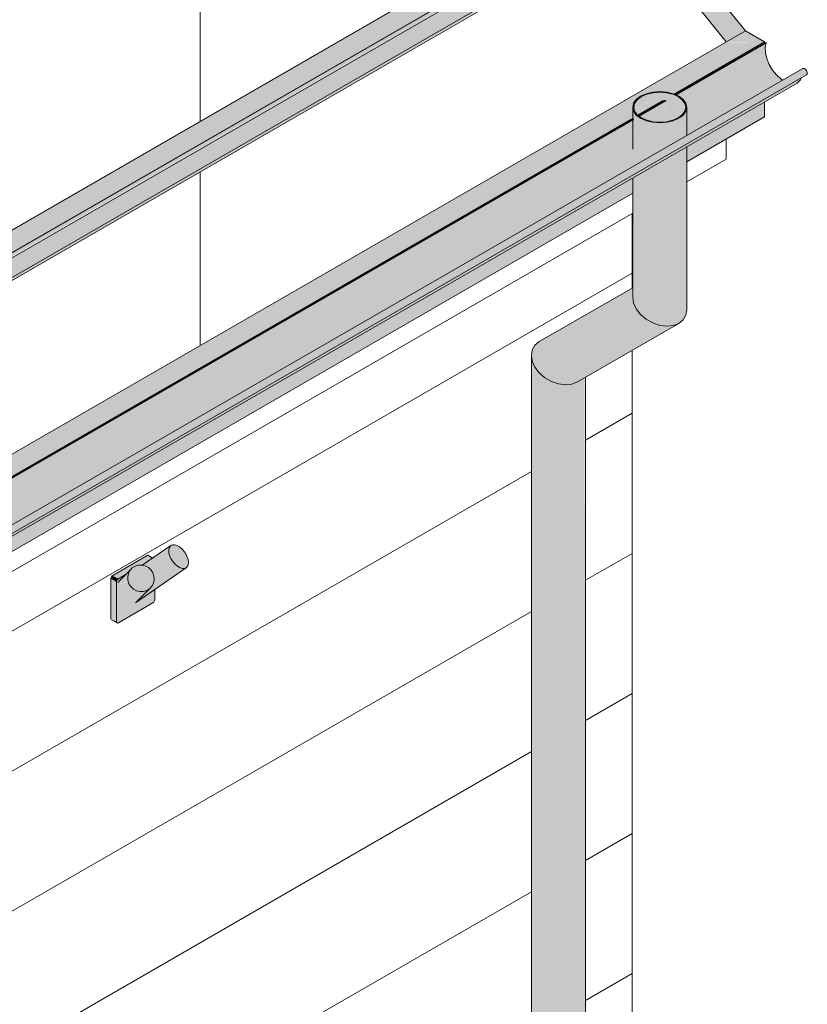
# Model space of a CAD drawing. Header units: centimetres. Extents: x 376 to 6517, y 1901 to 66534.
# Tile 33 of 115: x 6324 to 6470, y 53150 to 53332. Entities that reach past the tile are written whole.
import ezdxf

# ---------------------------------------------------------------- set-up
doc = ezdxf.new("R2010")
doc.units = ezdxf.units.CM
for name, color, linetype, lineweight in [('A-GENM', 7, 'Continuous', 5), ('A-ROOF', 7, 'Continuous', 5), ('A-ROOF-OTLN', 7, 'Continuous', 5), ('A-ROOF-PATT', 7, 'Continuous', 5), ('A-WALL', 7, 'Continuous', 35), ('A-WALL-PATT', 7, 'Continuous', 35), ('P-PIPE', 7, 'Continuous', 5)]:
    doc.layers.add(name, color=color, linetype=linetype, lineweight=lineweight)

# ---------------------------------------------------------------- blocks, each defined once
blk = doc.blocks.new('Uchwyt na flagę - Typ 1-9009511-_3D_')
at = {"layer": 'A-GENM', "true_color": 0x7f7f7f}
for points in [[(-797.79, 53228.92), (-793.9, 53231.6), (-794.67, 53232.64), (-795.06, 53233.78), (-795.06, 53234.34), (-794.92, 53234.76), (-794.96, 53234.85), (-799.88, 53231.37), (-799.01, 53231.05), (-798.57, 53230.7), (-798.18, 53230.22), (-797.9, 53229.62), (-797.8, 53229.16)], [(-792.51, 53230.8), (-791.87, 53230.93), (-791.77, 53230.99), (-791.55, 53231.29), (-791.45, 53232.09), (-791.55, 53232.6), (-791.84, 53233.35), (-792.61, 53234.39), (-793.55, 53235.06), (-794.32, 53235.18), (-794.41, 53235.17), (-794.74, 53235.01), (-794.96, 53234.7), (-795.07, 53234.28), (-794.96, 53233.39), (-794.67, 53232.64), (-793.9, 53231.6), (-792.96, 53230.93), (-792.57, 53230.82)], [(-804.38, 53228.9), (-802.86, 53229.86), (-801.76, 53230.93), (-801.29, 53231.22), (-800.37, 53231.41), (-799.87, 53231.51), (-798.55, 53232.37), (-798.15, 53232.65), (-799.1, 53233.18), (-805.44, 53229.51), (-804.73, 53229.11)], [(-798.15, 53232.65), (-798.03, 53232.73), (-798.98, 53233.23), (-799.05, 53233.18), (-798.73, 53232.99)], [(-804.15, 53227.09), (-802.65, 53228.74), (-802.59, 53229.66), (-802.35, 53230.25), (-802.26, 53230.43), (-803.88, 53228.53), (-804.13, 53227.35)], [(-800.41, 53226.53), (-799.48, 53226.63), (-799.14, 53226.74), (-798.62, 53227.05), (-798.13, 53227.65), (-797.83, 53228.43), (-797.79, 53228.92), (-797.9, 53229.62), (-798.21, 53230.27), (-798.65, 53230.77), (-799.25, 53231.17), (-799.81, 53231.36), (-800.37, 53231.41), (-800.85, 53231.35), (-801.32, 53231.21), (-801.91, 53230.8), (-802.35, 53230.25), (-802.62, 53229.51), (-802.68, 53229.24), (-802.52, 53228.22), (-802.35, 53227.84), (-801.76, 53227.13), (-801.33, 53226.84), (-801.03, 53226.68), (-800.47, 53226.54)], [(-801.19, 53224.53), (-799.77, 53225.46), (-792.1, 53230.82), (-792.51, 53230.8), (-792.96, 53230.93), (-793.9, 53231.6), (-797.79, 53228.92), (-797.83, 53228.43), (-797.96, 53227.98), (-798.2, 53227.52), (-800.56, 53225.12), (-801.01, 53224.67)], [(-804.73, 53220.94), (-804.73, 53228.29), (-805.79, 53228.9), (-805.79, 53221.55)], [(-804.73, 53228.29), (-804.63, 53228.64), (-804.47, 53228.95), (-805.53, 53229.45), (-805.78, 53229.01), (-805.69, 53228.84), (-804.75, 53228.3)], [(-804.38, 53220.74), (-797.96, 53224.5), (-797.66, 53225.12), (-797.66, 53226.92), (-801.67, 53224.28), (-802.28, 53224.24), (-802.92, 53224.47), (-803.36, 53224.84), (-803.69, 53225.31), (-804, 53226.08), (-804.13, 53226.83), (-804.12, 53227.43), (-804.01, 53228.07), (-803.63, 53228.99), (-803.45, 53229.24), (-803.36, 53229.49), (-804.38, 53228.9), (-804.73, 53228.07), (-804.73, 53220.94)], [(-802.11, 53224.2), (-801.3, 53224.47), (-800.95, 53224.73), (-798.62, 53227.05), (-799.48, 53226.63), (-800.21, 53226.53), (-800.47, 53226.54), (-801.33, 53226.84), (-801.76, 53227.13), (-802.17, 53227.56), (-802.52, 53228.22), (-802.64, 53228.6), (-804.15, 53227.09), (-803.94, 53225.86), (-803.63, 53225.19), (-803.25, 53224.72), (-802.92, 53224.47), (-802.45, 53224.27), (-802.15, 53224.21)], [(-804.68, 53220.76), (-804.73, 53220.94), (-805.78, 53221.45), (-805.74, 53221.38), (-804.72, 53220.78)]]:
    blk.add_hatch(color=8, dxfattribs=at).paths.add_polyline_path(points)
at = {"layer": 'A-GENM'}
for p, q in [((-794.68, 53235.05), (-800, 53231.38)), ((-805.44, 53229.51), (-799.07, 53233.19)), ((-799.5, 53231.72), (-799.97, 53231.44)), ((-798.01, 53232.75), (-798.82, 53233.21)), ((-801.99, 53230.74), (-804.51, 53228.22)), ((-801.22, 53224.46), (-791.84, 53230.94)), ((-805.79, 53221.55), (-805.79, 53228.9)), ((-804.73, 53228.29), (-804.73, 53220.94)), ((-803.07, 53229.66), (-804.38, 53228.9)), ((-800.97, 53224.69), (-798.46, 53227.2)), ((-797.66, 53225.02), (-797.66, 53226.95)), ((-804.38, 53220.74), (-798.01, 53224.41)), ((-805.69, 53221.32), (-804.63, 53220.71))]:
    blk.add_line(p, q, dxfattribs=at)
for points in [[(-792.61, 53234.39, 0), (-793.07, 53234.78, 0), (-793.55, 53235.06, 0), (-794.01, 53235.19, 0), (-794.41, 53235.17, 0), (-794.74, 53235.01, 0), (-794.96, 53234.7, 0), (-795.07, 53234.28, 0), (-795.06, 53233.78, 0), (-794.92, 53233.22, 0), (-794.67, 53232.64, 0), (-794.32, 53232.09, 0), (-793.9, 53231.6, 0)], [(-793.9, 53231.6, 0), (-793.44, 53231.21, 0), (-792.96, 53230.93, 0), (-792.51, 53230.8, 0), (-792.1, 53230.82, 0), (-791.77, 53230.99, 0), (-791.55, 53231.29, 0), (-791.44, 53231.71, 0), (-791.45, 53232.21, 0), (-791.59, 53232.77, 0), (-791.84, 53233.35, 0), (-792.19, 53233.9, 0), (-792.61, 53234.39, 0)], [(-799.07, 53233.19, 0), (-798.98, 53233.23, 0), (-798.9, 53233.24, 0)], [(-797.81, 53229.35, 0), (-798.01, 53229.96, 0), (-798.36, 53230.51, 0), (-798.84, 53230.95, 0), (-799.42, 53231.26, 0), (-800.04, 53231.41, 0), (-800.68, 53231.4, 0), (-801.29, 53231.22, 0), (-801.83, 53230.89, 0), (-802.26, 53230.43, 0), (-802.55, 53229.86, 0), (-802.68, 53229.24, 0), (-802.64, 53228.6, 0)], [(-805.79, 53228.9, 0), (-805.78, 53229.01, 0), (-805.74, 53229.13, 0), (-805.69, 53229.25, 0), (-805.61, 53229.36, 0), (-805.53, 53229.45, 0), (-805.44, 53229.51, 0)], [(-804.38, 53228.9, 0), (-804.47, 53228.84, 0), (-804.55, 53228.75, 0), (-804.63, 53228.64, 0), (-804.68, 53228.52, 0), (-804.72, 53228.4, 0), (-804.73, 53228.29, 0)], [(-802.64, 53228.6, 0), (-802.44, 53227.98, 0), (-802.09, 53227.43, 0), (-801.61, 53226.99, 0), (-801.04, 53226.68, 0), (-800.41, 53226.53, 0), (-799.77, 53226.54, 0), (-799.16, 53226.72, 0), (-798.62, 53227.05, 0), (-798.2, 53227.52, 0), (-797.91, 53228.08, 0), (-797.78, 53228.7, 0), (-797.81, 53229.35, 0)], [(-798.01, 53224.41, 0), (-797.92, 53224.48, 0), (-797.84, 53224.57, 0), (-797.76, 53224.68, 0), (-797.71, 53224.79, 0), (-797.67, 53224.91, 0), (-797.66, 53225.02, 0)], [(-805.74, 53221.38, 0), (-805.78, 53221.45, 0), (-805.79, 53221.55, 0)], [(-804.73, 53220.94, 0), (-804.72, 53220.84, 0), (-804.68, 53220.76, 0), (-804.63, 53220.71, 0), (-804.55, 53220.69, 0), (-804.47, 53220.7, 0), (-804.38, 53220.74, 0)]]:
    blk.add_polyline3d(points, dxfattribs=at)
blk = doc.blocks.new('Construction_Roof-Accessories_Lindab_SNO_KOTEGL - Construction_Roof-Accessories_Lindab_SNO-V73-_3D_')
at = {"layer": 'A-GENM', "true_color": 0x383e42}
for points in [[(-847.62, 53275.67), (-720.34, 53349.15), (-722.67, 53351.78), (-849.94, 53278.3), (-847.71, 53275.77)], [(-846.89, 53275.35), (-719.61, 53348.83), (-719.72, 53349.44), (-847, 53275.95), (-846.92, 53275.48)], [(-846.97, 53275.08), (-719.61, 53348.7), (-719.72, 53348.77), (-846.89, 53275.21), (-846.93, 53275.12)], [(-849.94, 53278.3), (-734.28, 53345.27), (-849.99, 53278.33), (-849.98, 53278.33)], [(-852.01, 53268.52), (-724.73, 53342.01), (-726.6, 53344.57), (-853.88, 53271.09), (-852.3, 53268.92)], [(-851.96, 53267.98), (-724.6, 53341.64), (-724.74, 53342), (-851.95, 53268.44), (-851.9, 53268.06), (-851.95, 53267.99)]]:
    blk.add_hatch(color=250, dxfattribs=at).paths.add_polyline_path(points)
at = {"layer": 'A-GENM', "color": 250, "true_color": 0x2a2a2a}
for p, q in [((-722.87, 53351.86), (-850.14, 53278.37)), ((-722.67, 53351.78), (-720.34, 53349.15)), ((-847.08, 53275.98), (-719.8, 53349.46)), ((-847, 53275.95), (-719.72, 53349.44)), ((-846.97, 53275.08), (-719.69, 53348.56)), ((-719.8, 53349.46), (-719.72, 53349.44)), ((-719.72, 53349.44), (-719.61, 53348.83)), ((-726.61, 53344.59), (-724.73, 53342.01)), ((-852.01, 53268.52), (-724.73, 53342.01)), ((-851.97, 53267.98), (-724.69, 53341.46)), ((-847.62, 53275.67), (-849.94, 53278.3)), ((-847, 53275.95), (-847.08, 53275.98)), ((-846.89, 53275.35), (-847, 53275.95)), ((-852.01, 53268.52), (-853.89, 53271.1))]:
    blk.add_line(p, q, dxfattribs=at)
for points in [[(-722.87, 53351.85, 0), (-722.83, 53351.87, 0), (-722.79, 53351.86, 0), (-722.75, 53351.85, 0), (-722.71, 53351.82, 0), (-722.67, 53351.78, 0)], [(-719.61, 53348.83, 0), (-719.61, 53348.75, 0), (-719.62, 53348.67, 0), (-719.65, 53348.61, 0), (-719.69, 53348.57, 0), (-719.69, 53348.56, 0)], [(-724.73, 53342.01, 0), (-724.67, 53341.92, 0), (-724.63, 53341.83, 0), (-724.61, 53341.73, 0), (-724.6, 53341.64, 0), (-724.61, 53341.57, 0), (-724.64, 53341.51, 0), (-724.68, 53341.46, 0), (-724.69, 53341.46, 0)], [(-849.94, 53278.3, 0), (-849.99, 53278.33, 0), (-850.03, 53278.36, 0), (-850.07, 53278.38, 0), (-850.11, 53278.38, 0), (-850.15, 53278.37, 0)], [(-846.97, 53275.08, 0), (-846.97, 53275.08, 0), (-846.93, 53275.12, 0), (-846.9, 53275.18, 0), (-846.89, 53275.26, 0), (-846.89, 53275.35, 0)], [(-851.97, 53267.98, 0), (-851.96, 53267.98, 0), (-851.92, 53268.02, 0), (-851.89, 53268.08, 0), (-851.88, 53268.16, 0), (-851.89, 53268.25, 0), (-851.91, 53268.34, 0), (-851.95, 53268.44, 0), (-852.01, 53268.52, 0)]]:
    blk.add_polyline3d(points, dxfattribs=at)
blk = doc.blocks.new('ARu Rura spustowa okrągła ___FK_04_0 - Na ziemię _φ10_-9218120-_3D_')
at = {"layer": 'P-PIPE', "true_color": 0x383e42}
h = blk.add_hatch(color=250, dxfattribs=at)
h.paths.add_polyline_path([(-704.26, 53313.25), (-702.25, 53313.52), (-701.76, 53313.64), (-700.73, 53314.1), (-699.73, 53314.97), (-699.42, 53315.42), (-699.26, 53316.14), (-699.46, 53316.93), (-700.1, 53317.71), (-701.15, 53318.37), (-702.26, 53318.76), (-703.02, 53318.93), (-704.26, 53319.03), (-706.02, 53318.82), (-707.19, 53318.45), (-708.12, 53317.93), (-708.63, 53317.53), (-709.1, 53316.86), (-709.22, 53315.95), (-708.95, 53315.19), (-708.32, 53314.5), (-707.57, 53314), (-706.53, 53313.58), (-704.92, 53313.3)])
h.paths.add_polyline_path([(-704.26, 53313.37), (-705.55, 53313.48), (-706.93, 53313.86), (-708.06, 53314.48), (-708.59, 53315), (-708.95, 53315.67), (-709.06, 53316.14), (-708.9, 53316.86), (-708.42, 53317.53), (-707.65, 53318.1), (-706.24, 53318.64), (-705.5, 53318.82), (-704.26, 53318.91), (-703.02, 53318.82), (-701.39, 53318.33), (-700.7, 53317.97), (-699.93, 53317.28), (-699.62, 53316.86), (-699.46, 53316.14), (-699.65, 53315.39), (-700.18, 53314.7), (-701.05, 53314.1), (-702.32, 53313.63), (-703.02, 53313.46), (-704.26, 53313.37)])
for points in [[(-708.89, 53315.41), (-708.39, 53316.1), (-707.65, 53316.65), (-707.65, 53318.1), (-708.59, 53317.28), (-708.9, 53316.86), (-709.04, 53316.03), (-708.9, 53315.42)], [(-702.32, 53313.63), (-701.76, 53313.78), (-700.73, 53314.29), (-699.93, 53315), (-699.62, 53315.42), (-699.46, 53316.14), (-699.65, 53316.89), (-700.18, 53317.58), (-701.05, 53318.18), (-702.28, 53318.64), (-703.02, 53318.82), (-704.26, 53318.91), (-705.55, 53318.8), (-706.93, 53318.42), (-707.65, 53318.1), (-707.65, 53316.65), (-706.66, 53317.09), (-705.5, 53317.36), (-703.6, 53317.41), (-703.6, 53317.22), (-703.32, 53317.39), (-703.07, 53317.34), (-703.35, 53316.44), (-703.15, 53315.2), (-702.33, 53313.64)], [(-721.72, 53264.78), (-720.38, 53264.95), (-718.85, 53265.66), (-701.33, 53275.89), (-702.18, 53275.69), (-703.25, 53275.64), (-704.44, 53275.84), (-705.65, 53276.28), (-706.93, 53277.07), (-707.8, 53277.82), (-708.72, 53279.14), (-709.09, 53279.96), (-709.26, 53281.78), (-709.38, 53282.68), (-726.54, 53272.77), (-727.44, 53271.93), (-727.84, 53271.25), (-728.01, 53270.23), (-727.84, 53269.13), (-727.34, 53268.03), (-726.54, 53266.99), (-725.37, 53266.02), (-724.2, 53265.37), (-722.96, 53264.95), (-721.72, 53264.78)], [(-727.84, 53075.98), (-726.9, 53076.1), (-725.51, 53076.5), (-723.01, 53077.46), (-720.51, 53078.62), (-719.47, 53079.19), (-719.47, 53265.3), (-720.61, 53264.89), (-721.72, 53264.78), (-723.01, 53264.95), (-724.3, 53265.4), (-725.51, 53266.1), (-726.54, 53266.99), (-727.44, 53268.26), (-727.84, 53269.13), (-728.01, 53269.51), (-728.01, 53076.1), (-727.88, 53076)], [(-719.47, 53079.19), (-718.13, 53080.16), (-718.01, 53080.38), (-718.13, 53266.08), (-719.47, 53265.3), (-719.47, 53079.46)]]:
    blk.add_hatch(color=250, dxfattribs=at).paths.add_polyline_path(points)
h = blk.add_hatch(color=250, dxfattribs=at)
h.paths.add_polyline_path([(-702.97, 53275.61), (-701.76, 53275.73), (-700.73, 53276.13), (-700.73, 53308), (-709.15, 53303.13), (-709.05, 53279.87), (-708.28, 53278.45), (-707.43, 53277.5), (-706.41, 53276.72), (-705.27, 53276.13), (-703.87, 53275.73), (-703.11, 53275.63)])
h.paths.add_polyline_path([(-706.17, 53306.93), (-700.73, 53310.08), (-700.73, 53314.1), (-702.33, 53313.5), (-702.97, 53313.35), (-704.97, 53313.31), (-705.55, 53313.35), (-706.93, 53313.72), (-708.2, 53314.4), (-708.73, 53314.89), (-709.12, 53315.54), (-709.26, 53315.94), (-709.15, 53314.02), (-709.09, 53313.94), (-709.06, 53313.9), (-709.12, 53313.11), (-708.99, 53310.96), (-708.59, 53309.31), (-707.8, 53307.93), (-707.61, 53307.73), (-706.68, 53307.07)])
h = blk.add_hatch(color=250, dxfattribs=at)
h.paths.add_polyline_path([(-700.73, 53276.13), (-699.93, 53276.78), (-699.42, 53277.74), (-699.26, 53278.83), (-699.26, 53308.84), (-700.73, 53308), (-700.73, 53276.39)])
h.paths.add_polyline_path([(-700.73, 53310.08), (-699.26, 53310.92), (-699.26, 53316.14), (-699.43, 53315.39), (-700.1, 53314.57), (-700.73, 53314.1), (-700.73, 53310.51)])
at = {"layer": 'P-PIPE'}
for p, q in [((-709.26, 53316.14), (-709.26, 53308.4)), ((-699.26, 53310.92), (-699.26, 53316.14)), ((-700.1, 53314.75), (-700.87, 53314.18)), ((-699.26, 53278.66), (-699.26, 53308.8)), ((-709.26, 53303.08), (-709.26, 53281.06)), ((-709.25, 53282.75), (-726.54, 53272.77)), ((-719.47, 53265.3), (-700.73, 53276.13)), ((-728.01, 53270.23), (-728.01, 53076.1)), ((-718.01, 53080.35), (-718.01, 53266.17))]:
    blk.add_line(p, q, dxfattribs=at)
for points in [[(-707.8, 53318.18, 0), (-708.59, 53317.58, 0), (-709.09, 53316.89, 0), (-709.26, 53316.14, 0), (-709.09, 53315.39, 0), (-708.59, 53314.7, 0), (-707.8, 53314.1, 0), (-706.76, 53313.64, 0), (-705.55, 53313.35, 0), (-704.26, 53313.25, 0), (-702.97, 53313.35, 0), (-701.76, 53313.64, 0), (-700.73, 53314.1, 0)], [(-700.87, 53314.18, 0), (-701.86, 53313.74, 0), (-703.02, 53313.46, 0), (-704.26, 53313.37, 0), (-705.5, 53313.46, 0), (-706.66, 53313.74, 0), (-707.65, 53314.18, 0), (-708.42, 53314.75, 0), (-708.9, 53315.42, 0), (-709.06, 53316.14, 0), (-708.9, 53316.86, 0), (-708.42, 53317.53, 0), (-707.65, 53318.1, 0)], [(-700.73, 53314.1, 0), (-699.93, 53314.7, 0), (-699.43, 53315.39, 0), (-699.26, 53316.14, 0), (-699.43, 53316.89, 0), (-699.93, 53317.58, 0), (-700.73, 53318.18, 0), (-701.76, 53318.64, 0), (-702.97, 53318.93, 0), (-704.26, 53319.03, 0), (-705.55, 53318.93, 0), (-706.76, 53318.64, 0), (-707.8, 53318.18, 0)], [(-707.65, 53318.1, 0), (-706.66, 53318.54, 0), (-705.5, 53318.82, 0), (-704.26, 53318.91, 0), (-703.02, 53318.82, 0), (-701.86, 53318.54, 0), (-700.87, 53318.1, 0), (-700.1, 53317.53, 0), (-699.62, 53316.86, 0), (-699.46, 53316.14, 0), (-699.62, 53315.42, 0), (-700.1, 53314.76, 0)], [(-709.26, 53281.06, 0), (-709.09, 53279.96, 0), (-708.59, 53278.85, 0), (-707.8, 53277.82, 0), (-706.76, 53276.92, 0), (-705.55, 53276.23, 0), (-704.26, 53275.78, 0), (-702.97, 53275.61, 0), (-701.76, 53275.73, 0), (-700.73, 53276.13, 0)], [(-700.73, 53276.13, 0), (-699.93, 53276.78, 0), (-699.43, 53277.65, 0), (-699.26, 53278.66, 0)], [(-726.54, 53272.77, 0), (-727.34, 53272.11, 0), (-727.84, 53271.25, 0), (-728.01, 53270.23, 0), (-727.84, 53269.13, 0), (-727.34, 53268.03, 0), (-726.54, 53266.99, 0), (-725.51, 53266.1, 0), (-724.3, 53265.4, 0), (-723.01, 53264.95, 0), (-721.72, 53264.78, 0), (-720.51, 53264.9, 0), (-719.47, 53265.3, 0)]]:
    blk.add_polyline3d(points, dxfattribs=at)

msp = doc.modelspace()

# ---------------------------------------------------------------- hatches: boundary and pattern name
at = {"layer": 'A-ROOF-OTLN', "true_color": 0x383e42}
h = msp.add_hatch(color=250, dxfattribs=at)
h.paths.add_polyline_path([(5660.3, 52865.08), (6437.66, 53313.94), (6437.6, 53314.02), (5660.15, 52865.16)])
h.paths.add_polyline_path([(6438.69, 53314.48), (6443.69, 53317.37), (6443.43, 53317.39), (6438.57, 53314.58)])
h.paths.add_polyline_path([(6445.5, 53318.41), (6462.18, 53328.04), (6462.03, 53328.13), (6445.34, 53318.49)])
h = msp.add_hatch(color=250, dxfattribs=at)
h.paths.add_polyline_path([(5665.39, 52857.63), (5666.14, 52858), (5666.64, 52858.7), (5666.82, 52859.16), (5666.95, 52860.01), (5667.08, 52860.06), (5667.29, 52860.25), (5667.29, 52860.36), (5667.29, 52860.47), (5681.32, 52868.57), (5681.02, 52868.84), (5680.57, 52869.77), (5680.4, 52871), (5680.4, 52873.16), (5680.6, 52873.95), (5681.25, 52874.73), (5682.01, 52875.26), (5683.21, 52875.73), (5684.41, 52875.97), (5685.41, 52876.04), (5687.41, 52875.78), (5688.27, 52875.5), (5689.05, 52875.12), (5689.78, 52874.54), (5690.4, 52873.82), (6440.58, 53306.93), (6439.82, 53307.23), (6438.95, 53307.93), (6438.16, 53309.31), (6437.76, 53310.99), (6437.64, 53312.13), (6437.66, 53313.89), (5660.3, 52865.08), (5660.15, 52863.85), (5660.32, 52862.64), (5660.52, 52861.94), (5660.91, 52861.01), (5661.55, 52859.95), (5662.34, 52859.02), (5662.99, 52858.42), (5663.86, 52857.9), (5664.7, 52857.64)])
h.paths.add_polyline_path([(5684.57, 52870.45), (5688.08, 52872.48), (5685.4, 52873.66), (5685.11, 52873.72), (5683.93, 52874.14), (5683.53, 52874.17), (5683, 52874.34), (5682.01, 52874.12), (5681.2, 52873.19), (5680.85, 52872.33), (5681.49, 52871.59), (5682.2, 52871.12), (5683.42, 52870.66), (5684.16, 52870.48)])
h.paths.add_polyline_path([(6447.49, 53310.92), (6465.14, 53321.23), (6464.87, 53321.39), (6463.7, 53322.58), (6463.16, 53323.34), (6462.75, 53324.05), (6462.18, 53325.69), (6462.06, 53326.2), (6462.06, 53327.42), (6462.06, 53327.98), (6445.6, 53318.37), (6446.2, 53318.05), (6446.91, 53317.45), (6447.33, 53316.86), (6447.49, 53316.14), (6447.49, 53311.36)])
h.paths.add_polyline_path([(6442.49, 53313.37), (6444.43, 53313.63), (6443.73, 53314.92), (6443.48, 53315.49), (6443.41, 53316.46), (6443.69, 53317.37), (6438.69, 53314.48), (6439.32, 53314.08), (6440.51, 53313.64), (6441.96, 53313.41), (6442, 53313.41)])
msp.add_hatch(color=250, dxfattribs=at).paths.add_polyline_path([(5667.76, 52859.14), (6469.77, 53322.29), (6469.72, 53322.75), (6469.42, 53323.18), (6469.05, 53323.34), (6468.51, 53323.06), (5667.29, 52860.36), (5667.66, 52860.09), (5667.89, 52859.61), (5667.84, 52859.21)])
h = msp.add_hatch(color=250, dxfattribs=at)
h.paths.add_polyline_path([(5666.14, 52857.73), (5684.79, 52868.5), (5686.05, 52869.7), (5667.89, 52859.33), (5667.84, 52859.41), (5667.47, 52859.31), (5667.5, 52859.39), (5667.89, 52859.61), (5667.63, 52860.12), (5667.46, 52860.17), (5667.06, 52859.95), (5666.93, 52858.96), (5666.46, 52858.06), (5666.31, 52857.91)])
h.paths.add_polyline_path([(5688.14, 52870.91), (5688.94, 52871.3), (5688.5, 52871.12)])
h.paths.add_polyline_path([(5690.4, 52871.74), (6468.17, 53320.86), (6468.52, 53321.23), (6468.52, 53321.46), (5690.32, 52872.16), (5690.4, 52871.91)])
at = {"layer": 'A-ROOF-PATT', "true_color": 0xc7ae96}
for points in [[(6454.8, 53328.22), (6458.34, 53330.26), (6149.58, 53714.36), (6146.04, 53712.32), (6453.16, 53330.26)], [(6458.34, 53328.22), (6461.87, 53328.22), (6458.34, 53330.26), (6454.8, 53328.22)]]:
    msp.add_hatch(color=253, dxfattribs=at).paths.add_polyline_path(points)
at = {"layer": 'A-ROOF-PATT'}
h = msp.add_hatch(dxfattribs=at)
h.set_pattern_fill('FP_18', color=256, style=0, pattern_type=2)
h.set_pattern_definition([(90, (-2398.07, 51340.17), (-112.25, 22.813), [])])
h.paths.add_polyline_path([(5659.99, 52869.34), (6454.8, 53328.22), (6161.49, 53693.1), (5366.68, 53234.22), (5656.45, 52873.73)])
h.paths.add_polyline_path([(5658.39, 52900.56), (5658.35, 52900.67), (5658.24, 52900.65), (5657.78, 52900.74), (5658.24, 52901.13), (5655.86, 52904.57), (5655.89, 52904.82), (5660.26, 52910.84), (5661.06, 52911.44), (5673.09, 52918.39), (5667.86, 52924.89), (5668.07, 52925.01), (5678.24, 52929.24), (5678.77, 52929.03), (5678.94, 52929.14), (5682.1, 52925.06), (5681.99, 52924.91), (5682.1, 52924.35), (5682.21, 52924.33), (5681.41, 52923.19), (5757.94, 52967.37), (5752.71, 52973.88), (5752.93, 52974), (5763.09, 52978.23), (5763.62, 52978.02), (5763.8, 52978.13), (5766.95, 52974.05), (5766.84, 52973.9), (5766.95, 52973.34), (5767.07, 52973.32), (5766.26, 52972.18), (5800.37, 52991.87), (5795.14, 52998.37), (5795.35, 52998.5), (5805.52, 53002.73), (5806.05, 53002.52), (5806.22, 53002.62), (5809.38, 52998.54), (5809.27, 52998.39), (5809.38, 52997.84), (5809.49, 52997.82), (5808.68, 52996.67), (5885.22, 53040.86), (5879.99, 53047.36), (5880.21, 53047.49), (5890.37, 53051.72), (5890.9, 53051.51), (5891.08, 53051.61), (5894.23, 53047.53), (5894.12, 53047.38), (5894.23, 53046.83), (5894.34, 53046.81), (5893.54, 53045.66), (5927.65, 53065.35), (5922.42, 53071.86), (5922.63, 53071.98), (5932.8, 53076.21), (5933.33, 53076), (5933.5, 53076.11), (5936.66, 53072.03), (5936.55, 53071.88), (5936.66, 53071.32), (5936.77, 53071.3), (5935.96, 53070.15), (6012.5, 53114.34), (6007.27, 53120.85), (6007.49, 53120.97), (6017.65, 53125.2), (6018.18, 53124.99), (6018.36, 53125.1), (6021.51, 53121.02), (6021.4, 53120.87), (6021.51, 53120.31), (6021.62, 53120.29), (6020.82, 53119.14), (6054.93, 53138.84), (6049.7, 53145.34), (6050.17, 53145.58), (6060.08, 53149.7), (6060.6, 53149.49), (6060.78, 53149.59), (6063.94, 53145.51), (6063.82, 53145.36), (6063.94, 53144.81), (6064.05, 53144.79), (6063.24, 53143.64), (6139.78, 53187.83), (6134.55, 53194.33), (6134.76, 53194.46), (6144.93, 53198.69), (6145.46, 53198.48), (6145.64, 53198.58), (6148.79, 53194.5), (6148.68, 53194.35), (6148.79, 53193.8), (6148.9, 53193.78), (6148.1, 53192.63), (6182.21, 53212.32), (6176.98, 53218.83), (6177.19, 53218.95), (6187.36, 53223.18), (6187.86, 53222.96), (6188.06, 53223.08), (6191.22, 53219), (6191.1, 53218.85), (6191.22, 53218.29), (6191.33, 53218.27), (6190.52, 53217.12), (6267.06, 53261.31), (6261.83, 53267.82), (6262.08, 53267.96), (6272.21, 53272.17), (6272.74, 53271.96), (6272.91, 53272.07), (6276.07, 53267.99), (6275.96, 53267.84), (6276.07, 53267.28), (6276.18, 53267.26), (6275.38, 53266.11), (6309.49, 53285.81), (6304.26, 53292.31), (6304.47, 53292.44), (6314.64, 53296.67), (6315.16, 53296.46), (6315.34, 53296.56), (6318.5, 53292.48), (6318.38, 53292.33), (6318.5, 53291.78), (6318.61, 53291.76), (6317.8, 53290.61), (6394.34, 53334.8), (6389.11, 53341.3), (6389.32, 53341.43), (6399.49, 53345.66), (6400.02, 53345.45), (6400.21, 53345.53), (6403.35, 53341.47), (6403.24, 53341.32), (6403.35, 53340.77), (6403.46, 53340.75), (6402.65, 53339.6), (6424.04, 53351.82), (6424.08, 53351.78), (6426.41, 53349.15), (6427.03, 53349.44), (6427.1, 53348.61), (6426.75, 53348.39), (6420.14, 53344.57), (6422.15, 53341.64), (6422, 53341.43), (5658.43, 52900.58)])
h.paths.add_polyline_path([(5675.78, 52919.94), (5676.31, 52920.37), (5676.28, 52920.93), (5675.96, 52921.69), (5675.51, 52922.22), (5674.96, 52922.51), (5674.49, 52922.45), (5674.25, 52922.05), (5674.45, 52922.16), (5674.47, 52921.51), (5674.84, 52920.68), (5675.3, 52920.19), (5675.66, 52919.98)])
h.paths.add_polyline_path([(5677.6, 52922.31), (5677.97, 52922.56), (5678.09, 52923.11), (5677.88, 52923.91), (5677.45, 52924.55), (5676.88, 52924.97), (5676.44, 52925.03), (5676.1, 52924.79), (5676.1, 52924.61), (5676.2, 52924.55), (5676.23, 52924.03), (5676.61, 52923.2), (5677.07, 52922.7), (5677.46, 52922.39), (5677.56, 52922.32)])
h.paths.add_polyline_path([(5679.36, 52924.83), (5679.74, 52925.07), (5679.86, 52925.62), (5679.7, 52926.32), (5679.3, 52926.98), (5678.73, 52927.45), (5678.21, 52927.54), (5677.87, 52927.31), (5677.87, 52927.12), (5677.97, 52927.06), (5678, 52926.54), (5678.3, 52925.82), (5678.84, 52925.21), (5679.15, 52924.86), (5679.32, 52924.83)])
h.paths.add_polyline_path([(5760.63, 52968.93), (5761.15, 52969.28), (5761.13, 52969.92), (5760.81, 52970.68), (5760.36, 52971.21), (5759.81, 52971.5), (5759.35, 52971.44), (5759.12, 52971.04), (5759.3, 52971.15), (5759.35, 52970.42), (5759.7, 52969.67), (5760.16, 52969.18), (5760.51, 52968.97)])
h.paths.add_polyline_path([(5762.45, 52971.3), (5762.82, 52971.55), (5762.95, 52972.1), (5762.79, 52972.8), (5762.31, 52973.54), (5761.74, 52973.96), (5761.29, 52974.02), (5760.95, 52973.78), (5760.95, 52973.6), (5761.06, 52973.54), (5761.08, 52973.02), (5761.46, 52972.19), (5761.92, 52971.69), (5762.31, 52971.38), (5762.41, 52971.31)])
h.paths.add_polyline_path([(5764.22, 52973.82), (5764.59, 52974.06), (5764.72, 52974.61), (5764.56, 52975.31), (5764.15, 52975.97), (5763.59, 52976.44), (5763.06, 52976.53), (5762.72, 52976.3), (5762.72, 52976.11), (5762.82, 52976.05), (5762.85, 52975.53), (5763.16, 52974.81), (5763.69, 52974.2), (5764.01, 52973.85), (5764.18, 52973.82)])
h.paths.add_polyline_path([(5803.06, 52993.42), (5803.58, 52993.77), (5803.56, 52994.42), (5803.27, 52995.12), (5802.79, 52995.7), (5802.24, 52996), (5801.77, 52995.93), (5801.54, 52995.54), (5801.73, 52995.64), (5801.77, 52994.91), (5802.12, 52994.17), (5802.58, 52993.67), (5802.94, 52993.47)])
h.paths.add_polyline_path([(5804.88, 52995.8), (5805.25, 52996.05), (5805.37, 52996.59), (5805.21, 52997.29), (5804.81, 52997.96), (5804.16, 52998.45), (5803.72, 52998.51), (5803.38, 52998.28), (5803.38, 52998.09), (5803.48, 52998.04), (5803.51, 52997.51), (5803.89, 52996.69), (5804.35, 52996.19), (5804.74, 52995.88), (5804.84, 52995.8)])
h.paths.add_polyline_path([(5806.64, 52998.31), (5807.02, 52998.56), (5807.14, 52999.1), (5806.98, 52999.8), (5806.58, 53000.47), (5806.01, 53000.93), (5805.49, 53001.02), (5805.15, 53000.79), (5805.15, 53000.6), (5805.25, 53000.55), (5805.28, 53000.03), (5805.65, 52999.21), (5806.12, 52998.7), (5806.43, 52998.35), (5806.6, 52998.31)])
h.paths.add_polyline_path([(5887.91, 53042.41), (5888.44, 53042.84), (5888.41, 53043.41), (5888.05, 53044.22), (5887.64, 53044.69), (5887.09, 53044.99), (5886.62, 53044.92), (5886.38, 53044.52), (5886.58, 53044.63), (5886.6, 53043.99), (5886.98, 53043.16), (5887.44, 53042.66), (5887.79, 53042.46)])
h.paths.add_polyline_path([(5889.73, 53044.79), (5890.1, 53045.04), (5890.23, 53045.58), (5890.02, 53046.38), (5889.59, 53047.03), (5889.02, 53047.44), (5888.57, 53047.5), (5888.23, 53047.27), (5888.23, 53047.08), (5888.33, 53047.03), (5888.36, 53046.5), (5888.74, 53045.68), (5889.2, 53045.18), (5889.59, 53044.87), (5889.69, 53044.79)])
h.paths.add_polyline_path([(5891.5, 53047.3), (5891.87, 53047.55), (5892, 53048.09), (5891.84, 53048.79), (5891.43, 53049.46), (5890.86, 53049.92), (5890.34, 53050.01), (5890, 53049.78), (5890, 53049.59), (5890.1, 53049.54), (5890.13, 53049.02), (5890.51, 53048.19), (5890.97, 53047.69), (5891.29, 53047.34), (5891.46, 53047.3)])
h.paths.add_polyline_path([(5930.34, 53066.91), (5930.86, 53067.26), (5930.84, 53067.9), (5930.51, 53068.66), (5930.07, 53069.19), (5929.52, 53069.48), (5929.05, 53069.41), (5928.82, 53069.02), (5929, 53069.13), (5929.05, 53068.4), (5929.4, 53067.65), (5929.86, 53067.16), (5930.22, 53066.95)])
h.paths.add_polyline_path([(5932.15, 53069.28), (5932.53, 53069.53), (5932.65, 53070.08), (5932.44, 53070.88), (5932.01, 53071.52), (5931.44, 53071.94), (5931, 53072), (5930.66, 53071.76), (5930.66, 53071.58), (5930.76, 53071.52), (5930.79, 53071), (5931.17, 53070.17), (5931.63, 53069.67), (5932.02, 53069.36), (5932.11, 53069.29)])
h.paths.add_polyline_path([(5933.92, 53071.8), (5934.3, 53072.04), (5934.42, 53072.59), (5934.26, 53073.29), (5933.86, 53073.95), (5933.29, 53074.42), (5932.77, 53074.51), (5932.43, 53074.28), (5932.43, 53074.09), (5932.53, 53074.03), (5932.56, 53073.51), (5932.93, 53072.69), (5933.4, 53072.18), (5933.71, 53071.83), (5933.88, 53071.8)])
h.paths.add_polyline_path([(6015.19, 53115.9), (6015.71, 53116.25), (6015.69, 53116.89), (6015.4, 53117.6), (6014.92, 53118.18), (6014.37, 53118.47), (6013.9, 53118.4), (6013.68, 53118.01), (6013.86, 53118.12), (6013.9, 53117.39), (6014.25, 53116.64), (6014.71, 53116.14), (6015.07, 53115.94)])
h.paths.add_polyline_path([(6017.01, 53118.27), (6017.38, 53118.52), (6017.51, 53119.07), (6017.35, 53119.77), (6016.94, 53120.43), (6016.3, 53120.93), (6015.85, 53120.99), (6015.51, 53120.75), (6015.51, 53120.57), (6015.61, 53120.51), (6015.67, 53119.9), (6015.99, 53119.21), (6016.48, 53118.66), (6016.87, 53118.35), (6016.97, 53118.28)])
h.paths.add_polyline_path([(6018.78, 53120.79), (6019.15, 53121.03), (6019.27, 53121.58), (6019.11, 53122.28), (6018.71, 53122.94), (6018.14, 53123.41), (6017.62, 53123.5), (6017.28, 53123.27), (6017.28, 53123.08), (6017.38, 53123.02), (6017.41, 53122.5), (6017.78, 53121.68), (6018.25, 53121.17), (6018.56, 53120.82), (6018.74, 53120.79)])
h.paths.add_polyline_path([(6057.62, 53140.39), (6058.15, 53140.82), (6058.12, 53141.39), (6057.79, 53142.14), (6057.34, 53142.67), (6056.8, 53142.97), (6056.33, 53142.9), (6056.1, 53142.51), (6056.28, 53142.61), (6056.33, 53141.88), (6056.68, 53141.14), (6057.14, 53140.64), (6057.5, 53140.44)])
h.paths.add_polyline_path([(6059.43, 53142.77), (6059.81, 53143.02), (6059.93, 53143.56), (6059.72, 53144.36), (6059.29, 53145), (6058.72, 53145.42), (6058.28, 53145.48), (6057.94, 53145.25), (6057.94, 53145.06), (6058.04, 53145), (6058.07, 53144.48), (6058.45, 53143.65), (6058.91, 53143.16), (6059.3, 53142.85), (6059.39, 53142.77)])
h.paths.add_polyline_path([(6061.2, 53145.28), (6061.58, 53145.53), (6061.7, 53146.07), (6061.54, 53146.77), (6061.14, 53147.44), (6060.57, 53147.9), (6060.04, 53147.99), (6059.7, 53147.76), (6059.7, 53147.57), (6059.81, 53147.52), (6059.84, 53147), (6060.22, 53146.17), (6060.68, 53145.67), (6060.99, 53145.32), (6061.16, 53145.28)])
h.paths.add_polyline_path([(6142.47, 53189.38), (6142.99, 53189.73), (6142.97, 53190.38), (6142.65, 53191.13), (6142.2, 53191.66), (6141.65, 53191.96), (6141.18, 53191.89), (6140.96, 53191.5), (6141.14, 53191.6), (6141.18, 53190.87), (6141.53, 53190.13), (6141.99, 53189.63), (6142.35, 53189.43)])
h.paths.add_polyline_path([(6144.29, 53191.76), (6144.66, 53192.01), (6144.79, 53192.55), (6144.57, 53193.35), (6144.14, 53193.99), (6143.57, 53194.41), (6143.13, 53194.47), (6142.79, 53194.24), (6142.79, 53194.05), (6142.89, 53193.99), (6142.92, 53193.47), (6143.3, 53192.64), (6143.76, 53192.15), (6144.15, 53191.84), (6144.25, 53191.76)])
h.paths.add_polyline_path([(6146.06, 53194.27), (6146.43, 53194.52), (6146.55, 53195.06), (6146.39, 53195.76), (6145.87, 53196.55), (6145.42, 53196.89), (6144.9, 53196.98), (6144.56, 53196.75), (6144.56, 53196.56), (6144.66, 53196.51), (6144.69, 53195.98), (6145.06, 53195.17), (6145.53, 53194.66), (6145.87, 53194.32), (6146.02, 53194.27)])
h.paths.add_polyline_path([(6184.9, 53213.88), (6185.42, 53214.23), (6185.4, 53214.87), (6185.07, 53215.63), (6184.62, 53216.16), (6184.07, 53216.45), (6183.61, 53216.38), (6183.38, 53215.99), (6183.56, 53216.1), (6183.61, 53215.37), (6183.96, 53214.62), (6184.42, 53214.12), (6184.78, 53213.92)])
h.paths.add_polyline_path([(6186.71, 53216.25), (6187.09, 53216.5), (6187.21, 53217.05), (6187, 53217.85), (6186.57, 53218.49), (6186, 53218.91), (6185.55, 53218.97), (6185.22, 53218.73), (6185.22, 53218.55), (6185.32, 53218.49), (6185.35, 53217.97), (6185.73, 53217.14), (6186.19, 53216.64), (6186.58, 53216.33), (6186.67, 53216.26)])
h.paths.add_polyline_path([(6188.48, 53218.77), (6188.86, 53219.01), (6188.98, 53219.56), (6188.82, 53220.26), (6188.42, 53220.92), (6187.85, 53221.39), (6187.32, 53221.48), (6186.98, 53221.24), (6186.98, 53221.06), (6187.09, 53221), (6187.12, 53220.48), (6187.42, 53219.76), (6187.96, 53219.15), (6188.27, 53218.8), (6188.44, 53218.77)])
h.paths.add_polyline_path([(6269.75, 53262.87), (6270.28, 53263.3), (6270.25, 53263.86), (6269.93, 53264.62), (6269.48, 53265.15), (6268.92, 53265.44), (6268.46, 53265.37), (6268.24, 53264.98), (6268.42, 53265.09), (6268.46, 53264.36), (6268.81, 53263.61), (6269.27, 53263.11), (6269.63, 53262.91)])
h.paths.add_polyline_path([(6271.57, 53265.24), (6271.94, 53265.49), (6272.06, 53266.04), (6271.85, 53266.84), (6271.42, 53267.48), (6270.85, 53267.9), (6270.41, 53267.96), (6270.07, 53267.72), (6270.07, 53267.54), (6270.17, 53267.48), (6270.2, 53266.96), (6270.58, 53266.13), (6271.04, 53265.63), (6271.43, 53265.32), (6271.53, 53265.25)])
h.paths.add_polyline_path([(6273.33, 53267.76), (6273.71, 53268), (6273.83, 53268.55), (6273.67, 53269.25), (6273.27, 53269.91), (6272.7, 53270.38), (6272.18, 53270.47), (6271.84, 53270.23), (6271.84, 53270.05), (6271.94, 53269.99), (6271.97, 53269.47), (6272.35, 53268.64), (6272.81, 53268.14), (6273.12, 53267.79), (6273.29, 53267.76)])
h.paths.add_polyline_path([(6312.18, 53287.36), (6312.7, 53287.79), (6312.68, 53288.36), (6312.35, 53289.11), (6311.9, 53289.64), (6311.35, 53289.94), (6310.89, 53289.87), (6310.65, 53289.47), (6310.84, 53289.58), (6310.86, 53288.94), (6311.24, 53288.11), (6311.7, 53287.61), (6312.06, 53287.41)])
h.paths.add_polyline_path([(6313.99, 53289.74), (6314.37, 53289.99), (6314.49, 53290.53), (6314.28, 53291.33), (6313.85, 53291.97), (6313.28, 53292.39), (6312.83, 53292.45), (6312.49, 53292.22), (6312.49, 53292.03), (6312.6, 53291.97), (6312.63, 53291.45), (6313.01, 53290.62), (6313.47, 53290.13), (6313.86, 53289.82), (6313.95, 53289.74)])
h.paths.add_polyline_path([(6315.76, 53292.25), (6316.14, 53292.5), (6316.26, 53293.04), (6316.1, 53293.74), (6315.65, 53294.46), (6315.13, 53294.87), (6314.6, 53294.96), (6314.26, 53294.73), (6314.26, 53294.54), (6314.37, 53294.49), (6314.4, 53293.96), (6314.77, 53293.14), (6315.24, 53292.64), (6315.55, 53292.29), (6315.72, 53292.25)])
h.paths.add_polyline_path([(6397.03, 53336.35), (6397.56, 53336.78), (6397.53, 53337.35), (6397.21, 53338.1), (6396.76, 53338.63), (6396.21, 53338.93), (6395.74, 53338.86), (6395.51, 53338.47), (6395.7, 53338.57), (6395.74, 53337.84), (6396.09, 53337.1), (6396.55, 53336.6), (6396.91, 53336.4)])
h.paths.add_polyline_path([(6398.84, 53338.73), (6399.22, 53338.97), (6399.34, 53339.52), (6399.18, 53340.22), (6398.7, 53340.96), (6398.13, 53341.38), (6397.69, 53341.44), (6397.35, 53341.21), (6397.35, 53341.02), (6397.45, 53340.96), (6397.49, 53340.42), (6397.86, 53339.61), (6398.32, 53339.11), (6398.71, 53338.81), (6398.8, 53338.73)])
h.paths.add_polyline_path([(6400.61, 53341.24), (6400.99, 53341.49), (6401.11, 53342.03), (6400.95, 53342.73), (6400.55, 53343.4), (6399.98, 53343.86), (6399.46, 53343.95), (6399.12, 53343.72), (6399.12, 53343.53), (6399.22, 53343.48), (6399.25, 53342.95), (6399.62, 53342.14), (6400.09, 53341.63), (6400.4, 53341.28), (6400.57, 53341.24)])
at = {"layer": 'A-ROOF-PATT', "true_color": 0xc7ae96}
h = msp.add_hatch(color=253, dxfattribs=at)
h.paths.add_polyline_path([(5659.99, 52851.37), (5680.4, 52863.24), (5680.4, 52865.97), (5665.48, 52857.46), (5664.64, 52857.48), (5663.52, 52857.93), (5662.66, 52858.55), (5662.04, 52859.16), (5661.15, 52860.37), (5660.52, 52861.64), (5660.15, 52862.81), (5660.05, 52863.23), (5659.99, 52864.26), (5660.15, 52865.16), (6437.6, 53314.02), (6437.6, 53314.21), (5659.99, 52865.16), (5659.99, 52855.26)])
h.paths.add_polyline_path([(5690.4, 52868.93), (6437.6, 53300.33), (6437.6, 53303.13), (5690.4, 52871.71), (5690.4, 52870.58)])
h.paths.add_polyline_path([(6447.49, 53306.04), (6461.87, 53314.34), (6461.87, 53317.15), (6447.49, 53308.84)])
h.paths.add_polyline_path([(6438.57, 53314.58), (6443.14, 53317.22), (6443.14, 53317.41), (6438.43, 53314.68)])
h.paths.add_polyline_path([(6445.34, 53318.49), (6461.87, 53328.13), (6461.87, 53328.22), (6445.21, 53318.54)])
h = msp.add_hatch(color=253, dxfattribs=at)
h.paths.add_polyline_path([(5659.99, 52865.25), (6437.6, 53314.21), (6437.49, 53314.89), (6437.56, 53316.45), (6437.69, 53316.93), (6438.33, 53317.71), (6439.09, 53318.24), (6440.09, 53318.66), (6441.25, 53318.93), (6442.49, 53319.03), (6444.49, 53318.76), (6445.28, 53318.64), (6461.87, 53328.22), (6454.64, 53328.13), (5659.99, 52869.34), (5659.99, 52865.47)])
h.paths.add_polyline_path([(6438.43, 53314.68), (6443.14, 53317.41), (6442.49, 53317.46), (6441.25, 53317.36), (6439.57, 53316.86), (6439.09, 53316.65), (6438.16, 53315.83), (6437.87, 53315.39), (6438.41, 53314.7)])
at = {"layer": 'A-ROOF-PATT'}
h = msp.add_hatch(dxfattribs=at)
h.set_pattern_fill('FP_20', color=256, style=0, pattern_type=2)
h.set_pattern_definition([(30, (-683.337, 54961.183), (-8e-05, 25.924136), [])])
h.paths.add_polyline_path([(5659.99, 52847.65), (5680.4, 52859.44), (5680.4, 52863.16), (5659.99, 52851.37)])
h.paths.add_polyline_path([(5690.4, 52865.21), (6437.49, 53296.54), (6437.49, 53300.26), (5690.4, 52868.93), (5690.4, 52865.47)])
h.paths.add_polyline_path([(6447.49, 53302.31), (6454.8, 53306.54), (6454.8, 53310.26), (6447.49, 53306.04), (6447.49, 53304.67)])
at = {"layer": 'A-WALL-PATT', "lineweight": 5}
h = msp.add_hatch(dxfattribs=at)
h.set_pattern_fill('FP_15', color=256, style=0, pattern_type=2)
h.set_pattern_definition([(30, (-700.763, 54971.245), (-8e-05, 25.924136), [])])
h.paths.add_polyline_path([(6086.9, 52895.61), (6418.74, 53087.21), (6418.74, 53270.23), (6418.91, 53271.25), (6419.58, 53272.26), (6420.81, 53273.12), (6437.37, 53282.78), (6437.37, 53296.47), (6086.9, 53094.13), (6086.9, 52897.25)])
h.paths.add_polyline_path([(6130.74, 52990.33), (6127.2, 52992.37), (6127.2, 53002.17), (6135.69, 53007.07), (6139.22, 53005.02), (6139.22, 52995.23), (6132.2, 52991.17)])
h.paths.add_polyline_path([(6133.93, 52996.75), (6133.93, 52996.82), (6133.92, 52996.82)])
h.paths.add_polyline_path([(6222.85, 53032.28), (6222.85, 53032.34), (6222.73, 53032.41), (6222.64, 53036.18), (6220.08, 53037.83), (6218.66, 53037.01), (6218.66, 53139.07), (6317.66, 53196.23), (6317.72, 53094.27), (6320.45, 53092.52), (6320.43, 53088.62), (6222.86, 53032.29)])
h.paths.add_polyline_path([(6428.74, 53092.98), (6437.37, 53097.96), (6437.37, 53271.13), (6428.74, 53266.08), (6428.74, 53094.61)])
h.paths.add_polyline_path([(6342.37, 53220.74), (6342.03, 53220.84), (6341.93, 53220.84), (6340.97, 53221.45), (6340.96, 53221.92), (6341.06, 53229.25), (6341.31, 53229.51), (6347.87, 53233.23), (6348.74, 53232.74), (6352.43, 53235.18), (6352.95, 53235.13), (6353.2, 53235.06), (6354.14, 53234.39), (6354.91, 53233.35), (6355.3, 53232.21), (6355.28, 53231.6), (6355.14, 53231.21), (6354.71, 53230.8), (6349.09, 53226.92), (6349.09, 53225.02), (6348.58, 53224.32), (6342.73, 53220.94)])

# ---------------------------------------------------------------- linework, layer by layer
at = {"layer": 'A-ROOF'}
for p, q in [((6146.04, 53712.32), (6454.8, 53328.22)), ((6454.8, 53310.26), (6454.8, 53306.54)), ((6454.8, 53306.54), (6447.49, 53302.31)), ((6437.49, 53296.54), (5690.4, 52865.21))]:
    msp.add_line(p, q, dxfattribs=at)
at = {"layer": 'A-ROOF-OTLN'}
for p, q in [((6149.58, 53714.36), (6458.34, 53330.26)), ((5656.45, 52867.29), (6458.34, 53330.26)), ((6458.34, 53330.26), (6461.87, 53328.22)), ((6461.87, 53328.22), (6445.15, 53318.57)), ((6461.87, 53328.03), (6461.87, 53328.22)), ((6462.03, 53328.13), (6445.34, 53318.49)), ((6462.18, 53328.04), (6445.5, 53318.41)), ((6462.03, 53328.13), (6462.18, 53328.04)), ((6468.95, 53323.31), (5667.07, 52860.34)), ((5667.76, 52859.14), (6469.64, 53322.11)), ((5666.02, 52857.66), (6467.91, 53320.62)), ((6443.14, 53317.41), (6438.41, 53314.67)), ((6443.43, 53317.39), (6438.57, 53314.58)), ((6443.69, 53317.37), (6438.69, 53314.48)), ((6461.87, 53314.34), (6461.87, 53317.15)), ((6437.51, 53314.15), (5659.99, 52865.25)), ((6437.6, 53314.02), (5660.15, 52865.16)), ((6437.69, 53313.9), (5660.3, 52865.08)), ((6461.87, 53314.34), (6447.49, 53306.04)), ((6437.51, 53300.27), (5690.4, 52868.93))]:
    msp.add_line(p, q, dxfattribs=at)
for points in [[(6462.18, 53328.04, 0), (6462.02, 53327.19, 0), (6462.06, 53326.2, 0), (6462.31, 53325.13, 0), (6462.75, 53324.05, 0), (6463.34, 53323.03, 0), (6464.07, 53322.12, 0), (6464.87, 53321.39, 0), (6465.25, 53321.12, 0)], [(6468.95, 53323.31, 0), (6469.05, 53323.34, 0), (6469.17, 53323.33, 0), (6469.3, 53323.28, 0), (6469.42, 53323.18, 0), (6469.54, 53323.06, 0), (6469.64, 53322.91, 0), (6469.72, 53322.75, 0), (6469.77, 53322.58, 0), (6469.79, 53322.43, 0), (6469.77, 53322.29, 0), (6469.72, 53322.18, 0), (6469.64, 53322.11, 0)], [(6468.67, 53321.51, 0), (6468.52, 53321.23, 0), (6468.02, 53320.7, 0), (6467.91, 53320.62, 0)]]:
    msp.add_polyline3d(points, dxfattribs=at)
at = {"layer": 'A-WALL', "lineweight": 5}
for p, q in [((6437.37, 53282.66), (6437.37, 53296.47)), ((6437.37, 53097.96), (6437.37, 53271.13))]:
    msp.add_line(p, q, dxfattribs=at)

# ---------------------------------------------------------------- block references
at = {"layer": 'A-GENM', "color": 250, "true_color": 0x2a2a2a}
msp.add_blockref('Construction_Roof-Accessories_Lindab_SNO_KOTEGL - Construction_Roof-Accessories_Lindab_SNO-V73-_3D_', (7146.75, 0), dxfattribs=at)
at = {"layer": 'A-GENM'}
msp.add_blockref('Uchwyt na flagę - Typ 1-9009511-_3D_', (7146.75, 0), dxfattribs=at)
at = {"layer": 'P-PIPE'}
msp.add_blockref('ARu Rura spustowa okrągła ___FK_04_0 - Na ziemię _φ10_-9218120-_3D_', (7146.75, 0), dxfattribs=at)

doc.saveas('drawing.dxf')
